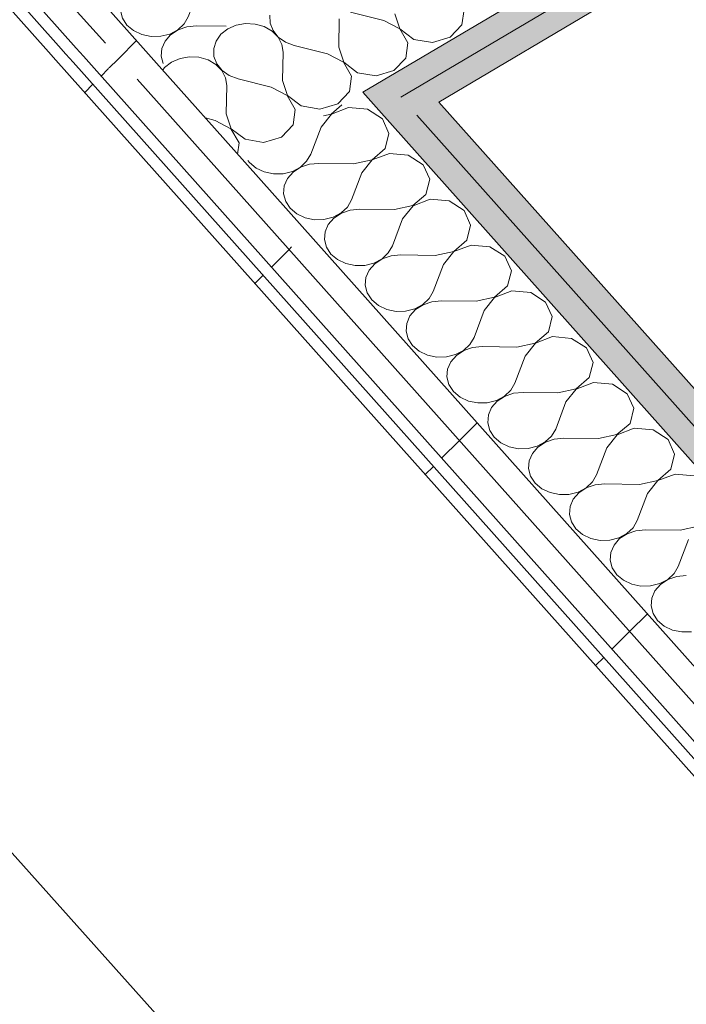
# Model space of a CAD drawing. Header units: millimetres. Extents: x -36631 to 27388, y -24993 to 6945.
# Tile 138 of 256: x -736 to -397, y -14771 to -14270. Entities that reach past the tile are written whole.
import ezdxf

# ---------------------------------------------------------------- set-up
doc = ezdxf.new("R2010")
doc.units = ezdxf.units.MM
doc.header["$MEASUREMENT"] = 0
doc.linetypes.add('Wipeout_Contour', pattern=[1000, 0, -1000])
doc.layers.add('Nuevo_08_E_Envans secs', color=7, linetype='Continuous')
doc.layers.add('Nuevo_09_EI_Mobiliari general', color=7, linetype='Continuous')
doc.layers.add('Nuevo_08_E_Envans secs_Pluma_Nº__1', color=7, linetype='Continuous', lineweight=5)
doc.layers.add('Nuevo_09_EI_Mobiliari general_Pluma_Nº__1', color=7, linetype='Continuous', lineweight=5)
for name, color, linetype, lineweight, true_color in [('Nuevo_08_E_Envans secs_Pluma_Nº__102', 7, 'Continuous', 5, 0xcccccc), ('Nuevo_08_E_Envans secs_Pluma_Nº__171', 171, 'Continuous', 13, 0xaaaaff), ('Nuevo_08_E_Envans secs_Pluma_Nº__177', 7, 'Continuous', 15, 0xf7e046), ('Nuevo_08_E_Envans secs_Pluma_Nº__79', 7, 'Continuous', 5, 0xaaffd5)]:
    doc.layers.add(name, color=color, linetype=linetype, lineweight=lineweight, true_color=true_color)
pattern_1 = [(45, (0, 0), (-183.8478, 183.8478), [195, -65]), (45, (7e-14, 183.85), (-183.8478, 183.8478), [195, -65])]

# ---------------------------------------------------------------- blocks, each defined once
blk = doc.blocks.new('Elem Sección_161_1')
at = {"layer": 'Nuevo_09_EI_Mobiliari general_Pluma_Nº__1', "color": 7, "linetype": 'Continuous', "lineweight": 5}
blk.add_line((-836.47, -14585.81), (-399.45, -15074.83), dxfattribs=at)
blk = doc.blocks.new('*X280')
at = {"layer": 'Nuevo_08_E_Envans secs_Pluma_Nº__102', "color": 254, "linetype": 'Continuous', "lineweight": 5, "true_color": 0xcccccc}
for p, q in [((-608.31, -14268.04), (-608.18, -14272.01)), ((-550.43, -14270.69), (-567.33, -14266.46)), ((-544.71, -14267.3), (-542.2, -14274.9)), ((-510.65, -14272.96), (-509.57, -14265.14)), ((-625.44, -14273.06), (-629.75, -14274.94)), ((-620.67, -14272.22), (-625.44, -14273.06)), ((-615.8, -14272.47), (-620.67, -14272.22)), ((-611.2, -14273.8), (-615.8, -14272.47)), ((-607.22, -14276.09), (-611.2, -14273.8)), ((-608.18, -14272.01), (-606.73, -14275.8)), ((-573.31, -14284.24), (-573.05, -14269.84)), ((-542.32, -14274.97), (-550.43, -14270.69)), ((-516.62, -14279.15), (-510.65, -14272.96)), ((-633.26, -14277.69), (-635.71, -14281.13)), ((-629.75, -14274.94), (-633.26, -14277.69)), ((-604.17, -14279.19), (-607.22, -14276.09)), ((-606.73, -14275.8), (-604.05, -14279.12)), ((-602.26, -14282.84), (-604.17, -14279.19)), ((-604.05, -14279.12), (-600.36, -14281.72)), ((-538.18, -14282.08), (-542.32, -14274.97)), ((-542.2, -14274.9), (-535.16, -14280.29)), ((-525.69, -14281.86), (-516.62, -14279.15)), ((-635.71, -14281.13), (-636.92, -14284.98)), ((-601.66, -14286.79), (-602.26, -14282.84)), ((-600.36, -14281.72), (-595.94, -14283.4)), ((-579.03, -14287.63), (-595.94, -14283.4)), ((-573.31, -14284.24), (-570.81, -14291.84)), ((-539.26, -14289.9), (-538.18, -14282.08)), ((-535.16, -14280.29), (-525.69, -14281.86)), ((-649.28, -14289.16), (-654.05, -14290.01)), ((-644.41, -14289.41), (-649.28, -14289.16)), ((-636.92, -14284.98), (-636.79, -14288.95)), ((-636.79, -14288.95), (-635.33, -14292.74)), ((-601.92, -14301.18), (-601.66, -14286.79)), ((-570.92, -14291.91), (-579.03, -14287.63)), ((-658.36, -14291.88), (-661.87, -14294.64)), ((-654.05, -14290.01), (-658.36, -14291.88)), ((-639.81, -14290.74), (-644.41, -14289.41)), ((-635.83, -14293.03), (-639.81, -14290.74)), ((-632.77, -14296.13), (-635.83, -14293.03)), ((-635.33, -14292.74), (-632.66, -14296.06)), ((-566.79, -14299.02), (-570.92, -14291.91)), ((-570.81, -14291.84), (-563.77, -14297.23)), ((-545.22, -14296.09), (-539.26, -14289.9)), ((-661.87, -14294.64), (-662.8, -14295.95)), ((-630.87, -14299.79), (-632.77, -14296.13)), ((-632.66, -14296.06), (-628.97, -14298.66)), ((-628.97, -14298.66), (-624.55, -14300.34)), ((-567.87, -14306.84), (-566.79, -14299.02)), ((-563.77, -14297.23), (-554.3, -14298.8)), ((-554.3, -14298.8), (-545.22, -14296.09)), ((-630.27, -14303.73), (-630.87, -14299.79)), ((-630.53, -14318.12), (-630.27, -14303.73)), ((-607.64, -14304.57), (-624.55, -14300.34)), ((-601.92, -14301.18), (-599.41, -14308.78)), ((-599.53, -14308.85), (-607.64, -14304.57)), ((-595.4, -14315.96), (-599.53, -14308.85)), ((-599.41, -14308.78), (-592.38, -14314.17)), ((-573.83, -14313.03), (-567.87, -14306.84)), ((-592.38, -14314.17), (-582.91, -14315.75)), ((-582.91, -14315.75), (-573.83, -14313.03)), ((-630.53, -14318.12), (-628.02, -14325.72)), ((-596.47, -14323.78), (-595.4, -14315.96)), ((-636.25, -14321.51), (-641.11, -14320.29)), ((-628.14, -14325.79), (-636.25, -14321.51)), ((-602.44, -14329.97), (-596.47, -14323.78)), ((-624, -14332.9), (-628.14, -14325.79)), ((-628.02, -14325.72), (-620.98, -14331.11)), ((-624.79, -14338.62), (-624, -14332.9)), ((-620.98, -14331.11), (-611.51, -14332.69)), ((-611.51, -14332.69), (-602.44, -14329.97))]:
    blk.add_line(p, q, dxfattribs=at)
blk = doc.blocks.new('Elem Sección_241_1')
at = {"layer": 'Nuevo_08_E_Envans secs_Pluma_Nº__79', "linetype": 'Continuous', "lineweight": 5, "true_color": 0xaaffd5}
for points in [[(469.97, -13696.67), (-561, -14307.21), (-552.9, -14316.3), (-541.74, -14309.69), (478.09, -13705.75)], [(-541.74, -14309.69), (-533.65, -14318.78), (486.2, -13714.83), (478.09, -13705.75)]]:
    blk.add_hatch(color=121, dxfattribs=at).paths.add_polyline_path(points)
at = {"layer": 'Nuevo_08_E_Envans secs_Pluma_Nº__1', "color": 7, "linetype": 'Continuous', "lineweight": 5}
for p, q in [((469.97, -13696.67), (-561, -14307.21)), ((478.09, -13705.75), (-541.74, -14309.69)), ((486.2, -13714.83), (-522.49, -14312.18))]:
    blk.add_line(p, q, dxfattribs=at)
at = {"layer": 'Nuevo_08_E_Envans secs', "lineweight": 0}
blk.add_blockref('*X280', (0, 0), dxfattribs=at)
at = {"color": 254, "linetype": 'Wipeout_Contour', "lineweight": 0, "ltscale": 57220.455244}
blk.add_wipeout([(-715.81, -14283.54), (-720.96, -14286.58), (-717.23, -14290.78), (-712.08, -14287.73)], dxfattribs=at).dxf.layer = 'Nuevo_08_E_Envans secs'
at = {"layer": 'Nuevo_08_E_Envans secs_Pluma_Nº__171', "linetype": 'Continuous', "lineweight": 13, "true_color": 0xaaaaff}
h = blk.add_hatch(dxfattribs=at)
h.set_pattern_fill('Panellat_HPL_0001', color=161, style=0, pattern_type=2)
h.set_pattern_definition(pattern_1)
h.paths.add_polyline_path([(-715.81, -14283.54), (-720.96, -14286.58), (-717.23, -14290.78), (-712.08, -14287.73)])
at = {"layer": 'Nuevo_08_E_Envans secs_Pluma_Nº__1', "color": 7, "linetype": 'Continuous', "lineweight": 5}
blk.add_line((-720.96, -14286.58), (-717.23, -14290.78), dxfattribs=at)
at = {"color": 254, "linetype": 'Wipeout_Contour', "lineweight": 0, "ltscale": 57234.000558}
blk.add_wipeout([(-672.78, -14284.75), (-683.93, -14291.36), (-675.84, -14300.45), (-664.68, -14293.84)], dxfattribs=at).dxf.layer = 'Nuevo_08_E_Envans secs'
at = {"layer": 'Nuevo_08_E_Envans secs_Pluma_Nº__177', "linetype": 'Continuous', "lineweight": 15, "true_color": 0xf7e046}
h = blk.add_hatch(dxfattribs=at)
h.set_pattern_fill('Panellat_HPL_0001', color=53, style=0, pattern_type=2)
h.set_pattern_definition(pattern_1)
h.paths.add_polyline_path([(-672.78, -14284.75), (-683.93, -14291.36), (-675.84, -14300.45), (-664.68, -14293.84)])
at = {"color": 254, "linetype": 'Wipeout_Contour', "lineweight": 0, "ltscale": 57227.761935}
blk.add_wipeout([(-692.03, -14282.27), (-703.19, -14288.88), (-695.09, -14297.97), (-683.93, -14291.36)], dxfattribs=at).dxf.layer = 'Nuevo_08_E_Envans secs'
at = {"layer": 'Nuevo_08_E_Envans secs_Pluma_Nº__177', "linetype": 'Continuous', "lineweight": 15, "true_color": 0xf7e046}
h = blk.add_hatch(dxfattribs=at)
h.set_pattern_fill('Panellat_HPL_0001', color=53, style=0, pattern_type=2)
h.set_pattern_definition(pattern_1)
h.paths.add_polyline_path([(-692.03, -14282.27), (-703.19, -14288.88), (-695.09, -14297.97), (-683.93, -14291.36)])
blk = doc.blocks.new('*X292')
at = {"layer": 'Nuevo_08_E_Envans secs_Pluma_Nº__102', "color": 254, "linetype": 'Continuous', "lineweight": 5, "true_color": 0xcccccc}
for p, q in [((-577.16, -14318.26), (-571.69, -14313.54)), ((-577.07, -14318.35), (-582.34, -14324.95)), ((-581.1, -14319.11), (-577.16, -14318.26)), ((-568.33, -14315), (-577.07, -14318.35)), ((-558.72, -14315.88), (-568.33, -14315)), ((-551.13, -14320.75), (-558.72, -14315.88)), ((-547.81, -14328.14), (-551.13, -14320.75)), ((-582.34, -14324.95), (-587.57, -14338.7)), ((-549.76, -14335.84), (-547.81, -14328.14)), ((-589.64, -14342.3), (-587.57, -14338.7)), ((-556.39, -14341.57), (-549.76, -14335.84)), ((-547.56, -14338.3), (-556.31, -14341.66)), ((-537.96, -14339.19), (-547.56, -14338.3)), ((-530.36, -14344.05), (-537.96, -14339.19)), ((-619.48, -14341.84), (-618.78, -14342.91)), ((-618.78, -14342.91), (-615.4, -14345.77)), ((-592.84, -14345.3), (-589.64, -14342.3)), ((-588.26, -14343.85), (-592.76, -14345.39)), ((-583.42, -14343.37), (-588.26, -14343.85)), ((-565.73, -14343.59), (-583.42, -14343.37)), ((-565.73, -14343.59), (-556.39, -14341.57)), ((-556.31, -14341.66), (-561.58, -14348.26)), ((-527.04, -14351.44), (-530.36, -14344.05)), ((-615.4, -14345.77), (-611.19, -14347.77)), ((-611.19, -14347.77), (-606.46, -14348.76)), ((-606.46, -14348.76), (-601.58, -14348.66)), ((-601.58, -14348.66), (-596.92, -14347.47)), ((-596.56, -14347.88), (-599.39, -14351.12)), ((-596.92, -14347.47), (-592.84, -14345.3)), ((-592.76, -14345.39), (-596.56, -14347.88)), ((-561.58, -14348.26), (-566.8, -14362.01)), ((-599.39, -14351.12), (-601.02, -14354.86)), ((-528.99, -14359.15), (-527.04, -14351.44)), ((-601.02, -14354.86), (-601.34, -14358.82)), ((-601.34, -14358.82), (-600.31, -14362.71)), ((-535.63, -14364.87), (-528.99, -14359.15)), ((-600.31, -14362.71), (-598.02, -14366.21)), ((-568.87, -14365.61), (-566.8, -14362.01)), ((-526.8, -14361.61), (-535.54, -14364.97)), ((-517.19, -14362.5), (-526.8, -14361.61)), ((-509.6, -14367.36), (-517.19, -14362.5)), ((-598.02, -14366.21), (-594.64, -14369.08)), ((-594.64, -14369.08), (-590.42, -14371.08)), ((-576.16, -14370.78), (-572.07, -14368.61)), ((-571.99, -14368.7), (-575.8, -14371.19)), ((-572.07, -14368.61), (-568.87, -14365.61)), ((-567.49, -14367.16), (-571.99, -14368.7)), ((-562.65, -14366.67), (-567.49, -14367.16)), ((-544.97, -14366.9), (-562.65, -14366.67)), ((-544.97, -14366.9), (-535.63, -14364.87)), ((-535.54, -14364.97), (-540.81, -14371.56)), ((-506.28, -14374.75), (-509.6, -14367.36)), ((-590.42, -14371.08), (-585.7, -14372.07)), ((-585.7, -14372.07), (-580.82, -14371.96)), ((-580.82, -14371.96), (-576.16, -14370.78)), ((-578.63, -14374.43), (-580.26, -14378.17)), ((-575.8, -14371.19), (-578.63, -14374.43)), ((-540.81, -14371.56), (-546.04, -14385.32)), ((-580.26, -14378.17), (-580.58, -14382.13)), ((-508.23, -14382.46), (-506.28, -14374.75)), ((-580.58, -14382.13), (-579.55, -14386.02)), ((-514.86, -14388.18), (-508.23, -14382.46)), ((-579.55, -14386.02), (-577.26, -14389.52)), ((-577.26, -14389.52), (-573.87, -14392.38)), ((-551.31, -14391.92), (-548.11, -14388.92)), ((-548.11, -14388.92), (-546.04, -14385.32)), ((-524.2, -14390.21), (-514.86, -14388.18)), ((-514.78, -14388.28), (-520.05, -14394.87)), ((-506.03, -14384.92), (-514.78, -14388.28)), ((-496.43, -14385.81), (-506.03, -14384.92)), ((-488.83, -14390.67), (-496.43, -14385.81)), ((-573.87, -14392.38), (-569.66, -14394.39)), ((-569.66, -14394.39), (-564.93, -14395.37)), ((-560.05, -14395.27), (-555.4, -14394.09)), ((-555.03, -14394.5), (-557.86, -14397.73)), ((-555.4, -14394.09), (-551.31, -14391.92)), ((-551.23, -14392.01), (-555.03, -14394.5)), ((-546.73, -14390.47), (-551.23, -14392.01)), ((-541.89, -14389.98), (-546.73, -14390.47)), ((-524.2, -14390.21), (-541.89, -14389.98)), ((-485.51, -14398.06), (-488.83, -14390.67)), ((-564.93, -14395.37), (-560.05, -14395.27)), ((-557.86, -14397.73), (-559.5, -14401.48)), ((-520.05, -14394.87), (-525.27, -14408.63)), ((-487.46, -14405.77), (-485.51, -14398.06)), ((-559.5, -14401.48), (-559.81, -14405.44)), ((-559.81, -14405.44), (-558.78, -14409.32)), ((-558.78, -14409.32), (-556.49, -14412.83)), ((-527.35, -14412.22), (-525.27, -14408.63)), ((-494.1, -14411.49), (-487.46, -14405.77)), ((-485.27, -14408.23), (-494.01, -14411.58)), ((-475.67, -14409.11), (-485.27, -14408.23)), ((-468.07, -14413.98), (-475.67, -14409.11)), ((-556.49, -14412.83), (-553.11, -14415.69)), ((-530.55, -14415.22), (-527.35, -14412.22)), ((-525.97, -14413.77), (-530.46, -14415.32)), ((-521.12, -14413.29), (-525.97, -14413.77)), ((-503.44, -14413.52), (-521.12, -14413.29)), ((-503.44, -14413.52), (-494.1, -14411.49)), ((-494.01, -14411.58), (-499.28, -14418.18)), ((-464.75, -14421.37), (-468.07, -14413.98)), ((-553.11, -14415.69), (-548.89, -14417.69)), ((-548.89, -14417.69), (-544.17, -14418.68)), ((-544.17, -14418.68), (-539.29, -14418.58)), ((-539.29, -14418.58), (-534.63, -14417.4)), ((-534.27, -14417.8), (-537.1, -14421.04)), ((-534.63, -14417.4), (-530.55, -14415.22)), ((-530.46, -14415.32), (-534.27, -14417.8)), ((-499.28, -14418.18), (-504.51, -14431.93)), ((-537.1, -14421.04), (-538.73, -14424.78)), ((-466.7, -14429.07), (-464.75, -14421.37)), ((-538.73, -14424.78), (-539.05, -14428.75)), ((-539.05, -14428.75), (-538.02, -14432.63)), ((-473.33, -14434.8), (-466.7, -14429.07)), ((-538.02, -14432.63), (-535.73, -14436.14)), ((-506.58, -14435.53), (-504.51, -14431.93)), ((-464.51, -14431.53), (-473.25, -14434.89)), ((-454.9, -14432.42), (-464.51, -14431.53)), ((-447.3, -14437.29), (-454.9, -14432.42)), ((-535.73, -14436.14), (-532.34, -14439)), ((-532.34, -14439), (-528.13, -14441)), ((-513.87, -14440.71), (-509.78, -14438.53)), ((-509.7, -14438.63), (-513.5, -14441.11)), ((-509.78, -14438.53), (-506.58, -14435.53)), ((-505.2, -14437.08), (-509.7, -14438.63)), ((-500.36, -14436.6), (-505.2, -14437.08)), ((-482.67, -14436.83), (-500.36, -14436.6)), ((-482.67, -14436.83), (-473.33, -14434.8)), ((-473.25, -14434.89), (-478.52, -14441.49)), ((-443.98, -14444.67), (-447.3, -14437.29)), ((-528.13, -14441), (-523.4, -14441.99)), ((-523.4, -14441.99), (-518.53, -14441.89)), ((-518.53, -14441.89), (-513.87, -14440.71)), ((-516.33, -14444.35), (-517.97, -14448.09)), ((-513.5, -14441.11), (-516.33, -14444.35)), ((-478.52, -14441.49), (-483.75, -14455.24)), ((-445.93, -14452.38), (-443.98, -14444.67)), ((-517.97, -14448.09), (-518.28, -14452.06)), ((-518.28, -14452.06), (-517.25, -14455.94)), ((-452.57, -14458.1), (-445.93, -14452.38)), ((-517.25, -14455.94), (-514.96, -14459.45)), ((-514.96, -14459.45), (-511.58, -14462.31)), ((-489.02, -14461.84), (-485.82, -14458.84)), ((-485.82, -14458.84), (-483.75, -14455.24)), ((-461.91, -14460.13), (-452.57, -14458.1)), ((-452.48, -14458.2), (-457.76, -14464.8)), ((-443.74, -14454.84), (-452.48, -14458.2)), ((-434.14, -14455.73), (-443.74, -14454.84)), ((-426.54, -14460.59), (-434.14, -14455.73)), ((-511.58, -14462.31), (-507.37, -14464.31)), ((-507.37, -14464.31), (-502.64, -14465.3)), ((-497.76, -14465.2), (-493.1, -14464.01)), ((-492.74, -14464.42), (-495.57, -14467.66)), ((-493.1, -14464.01), (-489.02, -14461.84)), ((-488.93, -14461.93), (-492.74, -14464.42)), ((-484.44, -14460.39), (-488.93, -14461.93)), ((-479.59, -14459.9), (-484.44, -14460.39)), ((-461.91, -14460.13), (-479.59, -14459.9)), ((-423.22, -14467.98), (-426.54, -14460.59)), ((-502.64, -14465.3), (-497.76, -14465.2)), ((-495.57, -14467.66), (-497.2, -14471.4)), ((-457.76, -14464.8), (-462.98, -14478.55)), ((-425.17, -14475.69), (-423.22, -14467.98)), ((-497.2, -14471.4), (-497.52, -14475.36)), ((-497.52, -14475.36), (-496.49, -14479.25)), ((-496.49, -14479.25), (-494.2, -14482.75)), ((-465.05, -14482.15), (-462.98, -14478.55)), ((-431.8, -14481.41), (-425.17, -14475.69)), ((-422.98, -14478.15), (-431.72, -14481.51)), ((-413.37, -14479.04), (-422.98, -14478.15)), ((-405.77, -14483.9), (-413.37, -14479.04)), ((-494.2, -14482.75), (-490.82, -14485.62)), ((-468.25, -14485.15), (-465.05, -14482.15)), ((-463.67, -14483.7), (-468.17, -14485.24)), ((-458.83, -14483.21), (-463.67, -14483.7)), ((-441.14, -14483.44), (-458.83, -14483.21)), ((-441.14, -14483.44), (-431.8, -14481.41)), ((-431.72, -14481.51), (-436.99, -14488.1)), ((-402.46, -14491.29), (-405.77, -14483.9)), ((-490.82, -14485.62), (-486.6, -14487.62)), ((-486.6, -14487.62), (-481.87, -14488.6)), ((-481.87, -14488.6), (-477, -14488.5)), ((-477, -14488.5), (-472.34, -14487.32)), ((-471.98, -14487.73), (-474.8, -14490.96)), ((-472.34, -14487.32), (-468.25, -14485.15)), ((-468.17, -14485.24), (-471.98, -14487.73)), ((-436.99, -14488.1), (-442.22, -14501.86)), ((-476.44, -14494.71), (-476.75, -14498.67)), ((-474.8, -14490.96), (-476.44, -14494.71)), ((-404.4, -14499), (-402.46, -14491.29)), ((-476.75, -14498.67), (-475.73, -14502.55)), ((-411.04, -14504.72), (-404.4, -14499)), ((-475.73, -14502.55), (-473.43, -14506.06)), ((-444.29, -14505.46), (-442.22, -14501.86)), ((-420.38, -14506.75), (-411.04, -14504.72)), ((-410.96, -14504.81), (-416.23, -14511.41)), ((-402.21, -14501.46), (-410.96, -14504.81)), ((-392.61, -14502.34), (-402.21, -14501.46)), ((-473.43, -14506.06), (-470.05, -14508.92)), ((-470.05, -14508.92), (-465.84, -14510.93)), ((-451.57, -14510.63), (-447.49, -14508.45)), ((-447.4, -14508.55), (-451.21, -14511.03)), ((-447.49, -14508.45), (-444.29, -14505.46)), ((-442.91, -14507.01), (-447.4, -14508.55)), ((-438.06, -14506.52), (-442.91, -14507.01)), ((-420.38, -14506.75), (-438.06, -14506.52)), ((-465.84, -14510.93), (-461.11, -14511.91)), ((-461.11, -14511.91), (-456.23, -14511.81)), ((-456.23, -14511.81), (-451.57, -14510.63)), ((-454.04, -14514.27), (-455.67, -14518.02)), ((-451.21, -14511.03), (-454.04, -14514.27)), ((-416.23, -14511.41), (-421.45, -14525.17)), ((-455.67, -14518.02), (-455.99, -14521.98)), ((-455.99, -14521.98), (-454.96, -14525.86)), ((-454.96, -14525.86), (-452.67, -14529.37)), ((-452.67, -14529.37), (-449.29, -14532.23)), ((-426.72, -14531.76), (-423.52, -14528.76)), ((-423.52, -14528.76), (-421.45, -14525.17)), ((-417.3, -14529.83), (-422.14, -14530.31)), ((-399.62, -14530.06), (-417.3, -14529.83)), ((-399.62, -14530.06), (-390.28, -14528.03)), ((-449.29, -14532.23), (-445.07, -14534.23)), ((-445.07, -14534.23), (-440.35, -14535.22)), ((-435.47, -14535.12), (-430.81, -14533.94)), ((-430.45, -14534.34), (-433.28, -14537.58)), ((-430.81, -14533.94), (-426.72, -14531.76)), ((-426.64, -14531.86), (-430.45, -14534.34)), ((-422.14, -14530.31), (-426.64, -14531.86)), ((-395.46, -14534.72), (-400.69, -14548.47)), ((-440.35, -14535.22), (-435.47, -14535.12)), ((-433.28, -14537.58), (-434.91, -14541.32)), ((-434.91, -14541.32), (-435.22, -14545.29)), ((-435.22, -14545.29), (-434.2, -14549.17)), ((-434.2, -14549.17), (-431.9, -14552.68)), ((-402.76, -14552.07), (-400.69, -14548.47)), ((-431.9, -14552.68), (-428.52, -14555.54)), ((-405.96, -14555.07), (-402.76, -14552.07)), ((-401.38, -14553.62), (-405.88, -14555.16)), ((-396.54, -14553.14), (-401.38, -14553.62)), ((-428.52, -14555.54), (-424.31, -14557.54)), ((-424.31, -14557.54), (-419.58, -14558.53)), ((-419.58, -14558.53), (-414.7, -14558.43)), ((-414.7, -14558.43), (-410.04, -14557.24)), ((-409.68, -14557.65), (-412.51, -14560.89)), ((-410.04, -14557.24), (-405.96, -14555.07)), ((-405.88, -14555.16), (-409.68, -14557.65)), ((-414.14, -14564.63), (-414.46, -14568.59)), ((-412.51, -14560.89), (-414.14, -14564.63)), ((-414.46, -14568.59), (-413.43, -14572.48)), ((-413.43, -14572.48), (-411.14, -14575.98)), ((-411.14, -14575.98), (-407.76, -14578.85)), ((-407.76, -14578.85), (-403.54, -14580.85)), ((-403.54, -14580.85), (-398.82, -14581.84)), ((-398.82, -14581.84), (-393.94, -14581.73))]:
    blk.add_line(p, q, dxfattribs=at)
blk = doc.blocks.new('Elem Sección_250_1')
at = {"layer": 'Nuevo_08_E_Envans secs_Pluma_Nº__79', "linetype": 'Continuous', "lineweight": 5, "true_color": 0xaaffd5}
for points in [[(-552.9, -14316.3), (394.13, -15379.34), (405.31, -15372.75), (397.21, -15363.66), (-533.65, -14318.78), (-541.74, -14309.69)], [(-522.49, -14312.18), (-533.65, -14318.78), (397.21, -15363.66), (408.39, -15357.08)]]:
    blk.add_hatch(color=121, dxfattribs=at).paths.add_polyline_path(points)
at = {"layer": 'Nuevo_08_E_Envans secs', "lineweight": 0}
blk.add_blockref('*X292', (0, 0), dxfattribs=at)
at = {"color": 254, "linetype": 'Wipeout_Contour', "lineweight": 0, "ltscale": 59466.760852}
blk.add_wipeout([(-717.23, -14290.78), (293.18, -15424.95), (298.34, -15421.91), (-712.08, -14287.73)], dxfattribs=at).dxf.layer = 'Nuevo_08_E_Envans secs'
at = {"layer": 'Nuevo_08_E_Envans secs_Pluma_Nº__171', "linetype": 'Continuous', "lineweight": 13, "true_color": 0xaaaaff}
h = blk.add_hatch(dxfattribs=at)
h.set_pattern_fill('Panellat_HPL_0001', color=161, style=0, pattern_type=2)
h.set_pattern_definition(pattern_1)
h.paths.add_polyline_path([(-717.23, -14290.78), (293.18, -15424.95), (298.34, -15421.91), (-712.08, -14287.73)])
at = {"color": 254, "linetype": 'Wipeout_Contour', "lineweight": 0, "ltscale": 73812.837764}
blk.add_wipeout([(-695.09, -14297.97), (319.7, -15437.05), (330.87, -15430.47), (-675.84, -14300.45), (-683.93, -14291.36)], dxfattribs=at).dxf.layer = 'Nuevo_08_E_Envans secs'
at = {"layer": 'Nuevo_08_E_Envans secs_Pluma_Nº__177', "linetype": 'Continuous', "lineweight": 15, "true_color": 0xf7e046}
h = blk.add_hatch(dxfattribs=at)
h.set_pattern_fill('Panellat_HPL_0001', color=53, style=0, pattern_type=2)
h.set_pattern_definition(pattern_1)
h.paths.add_polyline_path([(-695.09, -14297.97), (319.7, -15437.05), (330.87, -15430.47), (-675.84, -14300.45), (-683.93, -14291.36)])
at = {"color": 254, "linetype": 'Wipeout_Contour', "lineweight": 0, "ltscale": 73843.136756}
blk.add_wipeout([(-664.68, -14293.84), (-675.84, -14300.45), (330.87, -15430.47), (342.05, -15423.88), (-621.07, -14342.79)], dxfattribs=at).dxf.layer = 'Nuevo_08_E_Envans secs'
at = {"layer": 'Nuevo_08_E_Envans secs_Pluma_Nº__177', "linetype": 'Continuous', "lineweight": 15, "true_color": 0xf7e046}
h = blk.add_hatch(dxfattribs=at)
h.set_pattern_fill('Panellat_HPL_0001', color=53, style=0, pattern_type=2)
h.set_pattern_definition(pattern_1)
h.paths.add_polyline_path([(-664.68, -14293.84), (-675.84, -14300.45), (330.87, -15430.47), (342.05, -15423.88), (-621.07, -14342.79)])
at = {"layer": 'Nuevo_08_E_Envans secs_Pluma_Nº__1', "color": 7, "linetype": 'Continuous', "lineweight": 5}
for p, q in [((-717.23, -14290.78), (293.18, -15424.95)), ((-675.84, -14300.45), (330.87, -15430.47)), ((-522.49, -14312.18), (408.39, -15357.08)), ((-533.65, -14318.78), (397.21, -15363.66))]:
    blk.add_line(p, q, dxfattribs=at)
at = {"layer": 'Nuevo_08_E_Envans secs_Pluma_Nº__1', "color": 7, "linetype": 'Continuous', "lineweight": 5, "flags": 128}
for points in [[(-712.08, -14287.73), (-708.34, -14291.93), (298.34, -15421.91), (306.44, -15431), (314.54, -15440.09)], [(-703.19, -14288.88), (-695.09, -14297.97), (319.7, -15437.05)], [(-664.68, -14293.84), (-621.07, -14342.79), (342.05, -15423.88)], [(-561, -14307.21), (-552.9, -14316.3), (394.13, -15379.34), (402.23, -15388.43)]]:
    blk.add_lwpolyline(points, dxfattribs=at)
blk = doc.blocks.new('*X407')
at = {"layer": 'Nuevo_08_E_Envans secs_Pluma_Nº__102', "color": 254, "linetype": 'Continuous', "lineweight": 5, "true_color": 0xcccccc}
for p, q in [((-819.69, -14032.84), (-818.39, -14027.69)), ((-826.33, -14038.56), (-819.69, -14032.84)), ((-835.67, -14040.59), (-826.33, -14038.56)), ((-826.25, -14038.66), (-831.52, -14045.25)), ((-817.5, -14035.3), (-826.25, -14038.66)), ((-807.9, -14036.19), (-817.5, -14035.3)), ((-800.3, -14041.05), (-807.9, -14036.19)), ((-835.67, -14040.59), (-840.15, -14040.53)), ((-796.98, -14048.44), (-800.3, -14041.05)), ((-831.52, -14045.25), (-836.74, -14059.01)), ((-798.93, -14056.15), (-796.98, -14048.44)), ((-870.57, -14058.5), (-870.25, -14059.71)), ((-805.56, -14061.87), (-798.93, -14056.15)), ((-796.74, -14058.61), (-805.48, -14061.97)), ((-787.13, -14059.5), (-796.74, -14058.61)), ((-870.25, -14059.71), (-867.96, -14063.21)), ((-867.96, -14063.21), (-864.58, -14066.07)), ((-842.01, -14065.61), (-838.81, -14062.61)), ((-838.81, -14062.61), (-836.74, -14059.01)), ((-832.59, -14063.67), (-837.43, -14064.16)), ((-814.9, -14063.9), (-832.59, -14063.67)), ((-814.9, -14063.9), (-805.56, -14061.87)), ((-805.48, -14061.97), (-810.75, -14068.56)), ((-779.54, -14064.36), (-787.13, -14059.5)), ((-864.58, -14066.07), (-860.36, -14068.08)), ((-860.36, -14068.08), (-855.64, -14069.06)), ((-850.76, -14068.96), (-846.1, -14067.78)), ((-845.74, -14068.19), (-848.56, -14071.42)), ((-846.1, -14067.78), (-842.01, -14065.61)), ((-841.93, -14065.7), (-845.74, -14068.19)), ((-837.43, -14064.16), (-841.93, -14065.7)), ((-810.75, -14068.56), (-815.98, -14082.32)), ((-776.22, -14071.75), (-779.54, -14064.36)), ((-855.64, -14069.06), (-850.76, -14068.96)), ((-848.56, -14071.42), (-850.2, -14075.17)), ((-778.16, -14079.46), (-776.22, -14071.75)), ((-850.2, -14075.17), (-850.51, -14079.13)), ((-850.51, -14079.13), (-849.49, -14083.01)), ((-849.49, -14083.01), (-847.19, -14086.52)), ((-818.05, -14085.91), (-815.98, -14082.32)), ((-784.8, -14085.18), (-778.16, -14079.46)), ((-775.97, -14081.92), (-784.72, -14085.27)), ((-766.37, -14082.8), (-775.97, -14081.92)), ((-758.77, -14087.67), (-766.37, -14082.8)), ((-847.19, -14086.52), (-843.81, -14089.38)), ((-825.33, -14091.09), (-821.25, -14088.91)), ((-821.25, -14088.91), (-818.05, -14085.91)), ((-816.67, -14087.46), (-821.16, -14089.01)), ((-811.82, -14086.98), (-816.67, -14087.46)), ((-794.14, -14087.21), (-811.82, -14086.98)), ((-794.14, -14087.21), (-784.8, -14085.18)), ((-784.72, -14085.27), (-789.99, -14091.87)), ((-755.45, -14095.06), (-758.77, -14087.67)), ((-843.81, -14089.38), (-839.6, -14091.38)), ((-839.6, -14091.38), (-834.87, -14092.37)), ((-834.87, -14092.37), (-829.99, -14092.27)), ((-829.99, -14092.27), (-825.33, -14091.09)), ((-824.97, -14091.49), (-827.8, -14094.73)), ((-821.16, -14089.01), (-824.97, -14091.49)), ((-789.99, -14091.87), (-795.21, -14105.62)), ((-829.43, -14098.47), (-829.75, -14102.44)), ((-827.8, -14094.73), (-829.43, -14098.47)), ((-757.4, -14102.76), (-755.45, -14095.06)), ((-829.75, -14102.44), (-828.72, -14106.32)), ((-764.04, -14108.49), (-757.4, -14102.76)), ((-828.72, -14106.32), (-826.43, -14109.83)), ((-797.28, -14109.22), (-795.21, -14105.62)), ((-773.38, -14110.52), (-764.04, -14108.49)), ((-763.95, -14108.58), (-769.22, -14115.18)), ((-755.21, -14105.22), (-763.95, -14108.58)), ((-745.6, -14106.11), (-755.21, -14105.22)), ((-738.01, -14110.98), (-745.6, -14106.11)), ((-826.43, -14109.83), (-823.05, -14112.69)), ((-823.05, -14112.69), (-818.83, -14114.69)), ((-804.57, -14114.4), (-800.48, -14112.22)), ((-800.4, -14112.32), (-804.21, -14114.8)), ((-800.48, -14112.22), (-797.28, -14109.22)), ((-795.9, -14110.77), (-800.4, -14112.32)), ((-791.06, -14110.29), (-795.9, -14110.77)), ((-773.38, -14110.52), (-791.06, -14110.29)), ((-734.69, -14118.36), (-738.01, -14110.98)), ((-818.83, -14114.69), (-814.11, -14115.68)), ((-814.11, -14115.68), (-809.23, -14115.58)), ((-809.23, -14115.58), (-804.57, -14114.4)), ((-807.04, -14118.04), (-808.67, -14121.78)), ((-804.21, -14114.8), (-807.04, -14118.04)), ((-769.22, -14115.18), (-774.45, -14128.93)), ((-736.64, -14126.07), (-734.69, -14118.36)), ((-808.67, -14121.78), (-808.98, -14125.75)), ((-808.98, -14125.75), (-807.96, -14129.63)), ((-776.52, -14132.53), (-774.45, -14128.93)), ((-743.27, -14131.79), (-736.64, -14126.07)), ((-734.44, -14128.53), (-743.19, -14131.89)), ((-724.84, -14129.42), (-734.44, -14128.53)), ((-807.96, -14129.63), (-805.66, -14133.13)), ((-805.66, -14133.13), (-802.28, -14136)), ((-779.72, -14135.53), (-776.52, -14132.53)), ((-770.3, -14133.59), (-775.14, -14134.08)), ((-752.61, -14133.82), (-770.3, -14133.59)), ((-752.61, -14133.82), (-743.27, -14131.79)), ((-743.19, -14131.89), (-748.46, -14138.49)), ((-717.24, -14134.28), (-724.84, -14129.42)), ((-802.28, -14136), (-798.07, -14138)), ((-798.07, -14138), (-793.34, -14138.99)), ((-793.34, -14138.99), (-788.46, -14138.89)), ((-788.46, -14138.89), (-783.8, -14137.7)), ((-783.44, -14138.11), (-786.27, -14141.35)), ((-783.8, -14137.7), (-779.72, -14135.53)), ((-779.64, -14135.62), (-783.44, -14138.11)), ((-775.14, -14134.08), (-779.64, -14135.62)), ((-748.46, -14138.49), (-753.68, -14152.24)), ((-713.92, -14141.67), (-717.24, -14134.28)), ((-786.27, -14141.35), (-787.91, -14145.09)), ((-715.87, -14149.38), (-713.92, -14141.67)), ((-787.91, -14145.09), (-788.22, -14149.05)), ((-788.22, -14149.05), (-787.19, -14152.94)), ((-787.19, -14152.94), (-784.9, -14156.44)), ((-755.76, -14155.84), (-753.68, -14152.24)), ((-722.51, -14155.1), (-715.87, -14149.38)), ((-713.68, -14151.84), (-722.42, -14155.2)), ((-704.07, -14152.73), (-713.68, -14151.84)), ((-696.48, -14157.59), (-704.07, -14152.73)), ((-784.9, -14156.44), (-781.52, -14159.31)), ((-763.04, -14161.01), (-758.96, -14158.84)), ((-758.87, -14158.93), (-762.68, -14161.42)), ((-758.96, -14158.84), (-755.76, -14155.84)), ((-754.37, -14157.39), (-758.87, -14158.93)), ((-749.53, -14156.9), (-754.37, -14157.39)), ((-731.85, -14157.13), (-749.53, -14156.9)), ((-731.85, -14157.13), (-722.51, -14155.1)), ((-722.42, -14155.2), (-727.69, -14161.79)), ((-693.16, -14164.98), (-696.48, -14157.59)), ((-781.52, -14159.31), (-777.3, -14161.31)), ((-777.3, -14161.31), (-772.58, -14162.29)), ((-772.58, -14162.29), (-767.7, -14162.19)), ((-767.7, -14162.19), (-763.04, -14161.01)), ((-762.68, -14161.42), (-765.51, -14164.65)), ((-727.69, -14161.79), (-732.92, -14175.55)), ((-767.14, -14168.4), (-767.46, -14172.36)), ((-765.51, -14164.65), (-767.14, -14168.4)), ((-695.11, -14172.69), (-693.16, -14164.98)), ((-767.46, -14172.36), (-766.43, -14176.24)), ((-701.74, -14178.41), (-695.11, -14172.69)), ((-766.43, -14176.24), (-764.14, -14179.75)), ((-738.19, -14182.14), (-734.99, -14179.15)), ((-734.99, -14179.15), (-732.92, -14175.55)), ((-711.08, -14180.44), (-701.74, -14178.41)), ((-701.66, -14178.5), (-706.93, -14185.1)), ((-692.91, -14175.15), (-701.66, -14178.5)), ((-683.31, -14176.03), (-692.91, -14175.15)), ((-675.71, -14180.9), (-683.31, -14176.03)), ((-764.14, -14179.75), (-760.75, -14182.61)), ((-760.75, -14182.61), (-756.54, -14184.61)), ((-742.28, -14184.32), (-738.19, -14182.14)), ((-738.11, -14182.24), (-741.91, -14184.72)), ((-733.61, -14180.69), (-738.11, -14182.24)), ((-728.77, -14180.21), (-733.61, -14180.69)), ((-711.08, -14180.44), (-728.77, -14180.21)), ((-672.39, -14188.29), (-675.71, -14180.9)), ((-756.54, -14184.61), (-751.81, -14185.6)), ((-751.81, -14185.6), (-746.93, -14185.5)), ((-746.93, -14185.5), (-742.28, -14184.32)), ((-744.74, -14187.96), (-746.38, -14191.71)), ((-741.91, -14184.72), (-744.74, -14187.96)), ((-706.93, -14185.1), (-712.16, -14198.86)), ((-674.34, -14195.99), (-672.39, -14188.29)), ((-746.38, -14191.71), (-746.69, -14195.67)), ((-746.69, -14195.67), (-745.66, -14199.55)), ((-714.23, -14202.45), (-712.16, -14198.86)), ((-680.98, -14201.72), (-674.34, -14195.99)), ((-672.15, -14198.46), (-680.89, -14201.81)), ((-662.55, -14199.34), (-672.15, -14198.46)), ((-745.66, -14199.55), (-743.37, -14203.06)), ((-743.37, -14203.06), (-739.99, -14205.92)), ((-717.43, -14205.45), (-714.23, -14202.45)), ((-712.85, -14204), (-717.34, -14205.55)), ((-708, -14203.52), (-712.85, -14204)), ((-690.32, -14203.75), (-708, -14203.52)), ((-690.32, -14203.75), (-680.98, -14201.72)), ((-680.89, -14201.81), (-686.17, -14208.41)), ((-654.95, -14204.21), (-662.55, -14199.34)), ((-739.99, -14205.92), (-735.77, -14207.92)), ((-735.77, -14207.92), (-731.05, -14208.91)), ((-731.05, -14208.91), (-726.17, -14208.81)), ((-726.17, -14208.81), (-721.51, -14207.63)), ((-721.15, -14208.03), (-723.98, -14211.27)), ((-721.51, -14207.63), (-717.43, -14205.45)), ((-717.34, -14205.55), (-721.15, -14208.03)), ((-686.17, -14208.41), (-691.39, -14222.16)), ((-651.63, -14211.6), (-654.95, -14204.21)), ((-723.98, -14211.27), (-725.61, -14215.01)), ((-653.58, -14219.3), (-651.63, -14211.6)), ((-725.61, -14215.01), (-725.93, -14218.98)), ((-725.93, -14218.98), (-724.9, -14222.86)), ((-724.9, -14222.86), (-722.61, -14226.37)), ((-693.46, -14225.76), (-691.39, -14222.16)), ((-660.21, -14225.03), (-653.58, -14219.3)), ((-651.39, -14221.76), (-660.13, -14225.12)), ((-641.78, -14222.65), (-651.39, -14221.76)), ((-634.18, -14227.51), (-641.78, -14222.65)), ((-722.61, -14226.37), (-719.23, -14229.23)), ((-719.23, -14229.23), (-715.01, -14231.23)), ((-700.75, -14230.93), (-696.66, -14228.76)), ((-696.58, -14228.85), (-700.39, -14231.34)), ((-696.66, -14228.76), (-693.46, -14225.76)), ((-692.08, -14227.31), (-696.58, -14228.85)), ((-687.24, -14226.83), (-692.08, -14227.31)), ((-669.55, -14227.05), (-687.24, -14226.83)), ((-669.55, -14227.05), (-660.21, -14225.03)), ((-660.13, -14225.12), (-665.4, -14231.72)), ((-630.86, -14234.9), (-634.18, -14227.51)), ((-715.01, -14231.23), (-710.28, -14232.22)), ((-710.28, -14232.22), (-705.41, -14232.12)), ((-705.41, -14232.12), (-700.75, -14230.93)), ((-700.39, -14231.34), (-703.21, -14234.58)), ((-665.4, -14231.72), (-670.63, -14245.47)), ((-704.85, -14238.32), (-705.16, -14242.28)), ((-703.21, -14234.58), (-704.85, -14238.32)), ((-632.81, -14242.61), (-630.86, -14234.9)), ((-705.16, -14242.28), (-704.13, -14246.17)), ((-639.45, -14248.33), (-632.81, -14242.61)), ((-704.13, -14246.17), (-701.84, -14249.67)), ((-675.9, -14252.07), (-672.7, -14249.07)), ((-672.7, -14249.07), (-670.63, -14245.47)), ((-648.79, -14250.36), (-639.45, -14248.33)), ((-639.37, -14248.43), (-644.64, -14255.02)), ((-630.62, -14245.07), (-639.37, -14248.43)), ((-621.02, -14245.96), (-630.62, -14245.07)), ((-613.42, -14250.82), (-621.02, -14245.96)), ((-701.84, -14249.67), (-698.46, -14252.54)), ((-698.46, -14252.54), (-694.25, -14254.54)), ((-684.64, -14255.42), (-679.98, -14254.24)), ((-679.98, -14254.24), (-675.9, -14252.07)), ((-675.81, -14252.16), (-679.62, -14254.65)), ((-671.32, -14250.62), (-675.81, -14252.16)), ((-666.47, -14250.13), (-671.32, -14250.62)), ((-648.79, -14250.36), (-666.47, -14250.13)), ((-610.1, -14258.21), (-613.42, -14250.82)), ((-694.25, -14254.54), (-689.52, -14255.53)), ((-689.52, -14255.53), (-684.64, -14255.42)), ((-682.45, -14257.89), (-684.08, -14261.63)), ((-679.62, -14254.65), (-682.45, -14257.89)), ((-644.64, -14255.02), (-649.86, -14268.78)), ((-611.08, -14262.1), (-610.1, -14258.21)), ((-684.08, -14261.63), (-684.4, -14265.59)), ((-684.4, -14265.59), (-683.37, -14269.48)), ((-651.93, -14272.38), (-649.86, -14268.78)), ((-683.37, -14269.48), (-681.08, -14272.98)), ((-681.08, -14272.98), (-677.7, -14275.84)), ((-655.13, -14275.38), (-651.93, -14272.38)), ((-650.55, -14273.93), (-655.05, -14275.47)), ((-645.71, -14273.44), (-650.55, -14273.93)), ((-630.56, -14273.64), (-645.71, -14273.44)), ((-677.7, -14275.84), (-673.48, -14277.85)), ((-673.48, -14277.85), (-668.76, -14278.83)), ((-668.76, -14278.83), (-663.88, -14278.73)), ((-663.88, -14278.73), (-659.22, -14277.55)), ((-658.86, -14277.96), (-661.68, -14281.19)), ((-659.22, -14277.55), (-655.13, -14275.38)), ((-655.05, -14275.47), (-658.86, -14277.96)), ((-661.68, -14281.19), (-663.32, -14284.94)), ((-663.32, -14284.94), (-663.63, -14288.9)), ((-663.63, -14288.9), (-662.64, -14292.64))]:
    blk.add_line(p, q, dxfattribs=at)
blk = doc.blocks.new('Elem Sección_318_1')
at = {"layer": 'Nuevo_08_E_Envans secs', "lineweight": 0}
blk.add_blockref('*X407', (0, 0), dxfattribs=at)
at = {"color": 254, "linetype": 'Wipeout_Contour', "lineweight": 0, "ltscale": 56819.519054}
blk.add_wipeout([(-900.54, -14076.19), (-905.69, -14079.23), (-720.96, -14286.58), (-715.81, -14283.54)], dxfattribs=at).dxf.layer = 'Nuevo_08_E_Envans secs'
at = {"layer": 'Nuevo_08_E_Envans secs_Pluma_Nº__171', "linetype": 'Continuous', "lineweight": 13, "true_color": 0xaaaaff}
h = blk.add_hatch(dxfattribs=at)
h.set_pattern_fill('Panellat_HPL_0001', color=161, style=0, pattern_type=2)
h.set_pattern_definition(pattern_1)
h.paths.add_polyline_path([(-900.54, -14076.19), (-905.69, -14079.23), (-720.96, -14286.58), (-715.81, -14283.54)])
at = {"color": 254, "linetype": 'Wipeout_Contour', "lineweight": 0, "ltscale": 56801.1054}
blk.add_wipeout([(-895.38, -14073.14), (-703.19, -14288.88), (-692.03, -14282.27), (-884.21, -14066.55)], dxfattribs=at).dxf.layer = 'Nuevo_08_E_Envans secs'
at = {"layer": 'Nuevo_08_E_Envans secs_Pluma_Nº__177', "linetype": 'Continuous', "lineweight": 15, "true_color": 0xf7e046}
h = blk.add_hatch(dxfattribs=at)
h.set_pattern_fill('Panellat_HPL_0001', color=53, style=0, pattern_type=2)
h.set_pattern_definition(pattern_1)
h.paths.add_polyline_path([(-895.38, -14073.14), (-703.19, -14288.88), (-692.03, -14282.27), (-884.21, -14066.55)])
at = {"color": 254, "linetype": 'Wipeout_Contour', "lineweight": 0, "ltscale": 71089.155254}
blk.add_wipeout([(-884.21, -14066.55), (-692.03, -14282.27), (-683.93, -14291.36), (-672.78, -14284.75), (-873.04, -14059.96)], dxfattribs=at).dxf.layer = 'Nuevo_08_E_Envans secs'
at = {"layer": 'Nuevo_08_E_Envans secs_Pluma_Nº__177', "linetype": 'Continuous', "lineweight": 15, "true_color": 0xf7e046}
h = blk.add_hatch(dxfattribs=at)
h.set_pattern_fill('Panellat_HPL_0001', color=53, style=0, pattern_type=2)
h.set_pattern_definition(pattern_1)
h.paths.add_polyline_path([(-884.21, -14066.55), (-692.03, -14282.27), (-683.93, -14291.36), (-672.78, -14284.75), (-873.04, -14059.96)])
at = {"layer": 'Nuevo_08_E_Envans secs_Pluma_Nº__1', "color": 7, "linetype": 'Continuous', "lineweight": 5}
blk.add_line((-884.21, -14066.55), (-692.03, -14282.27), dxfattribs=at)
at = {"layer": 'Nuevo_08_E_Envans secs_Pluma_Nº__1', "color": 7, "linetype": 'Continuous', "lineweight": 5, "flags": 128}
for points in [[(-873.04, -14059.96), (-672.78, -14284.75), (-664.68, -14293.84)], [(-895.38, -14073.14), (-706.93, -14284.68), (-703.19, -14288.88)], [(-900.54, -14076.19), (-715.81, -14283.54), (-712.08, -14287.73)], [(-905.69, -14079.23), (-891.99, -14094.61), (-720.96, -14286.58)]]:
    blk.add_lwpolyline(points, dxfattribs=at)

msp = doc.modelspace()

# ---------------------------------------------------------------- block references
at = {"layer": 'Nuevo_09_EI_Mobiliari general', "lineweight": 0}
msp.add_blockref('Elem Sección_161_1', (0, 0), dxfattribs=at)

# ---------------------------------------------------------------- next in the draw order: block references
at = {"layer": 'Nuevo_08_E_Envans secs', "lineweight": 0}
msp.add_blockref('Elem Sección_241_1', (0, 0), dxfattribs=at)

# ---------------------------------------------------------------- next in the draw order: block references
msp.add_blockref('Elem Sección_250_1', (0, 0), dxfattribs=at)

# ---------------------------------------------------------------- next in the draw order: block references
msp.add_blockref('Elem Sección_318_1', (0, 0), dxfattribs=at)

doc.saveas('drawing.dxf')
